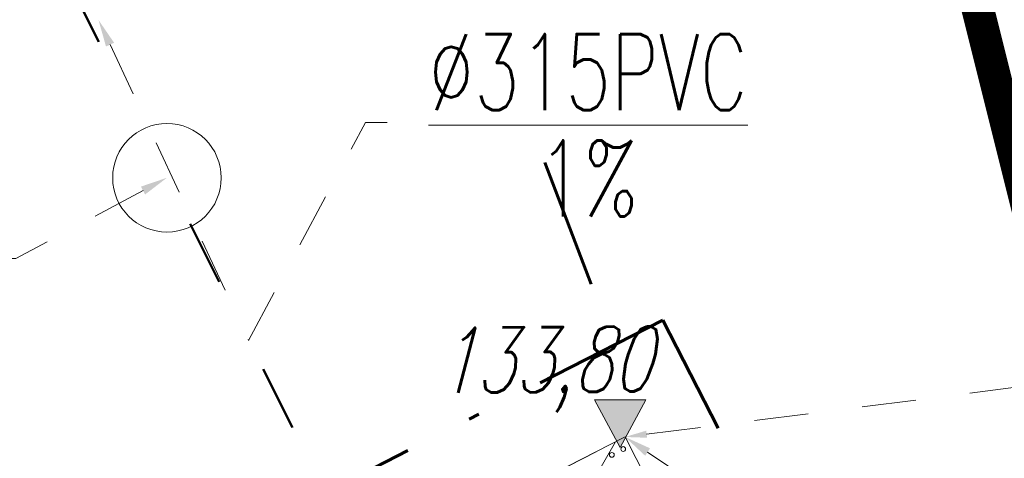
# Model space of a CAD drawing. Header units: metres. Extents: x 7472034 to 8440138, y 5890133 to 5961460.
# Tile 68 of 103: x 8439532 to 8439541, y 5890383 to 5890387. Entities that reach past the tile are written whole.
import ezdxf
from ezdxf import colors
from ezdxf.entities.mleader import LeaderData, LeaderLine
from ezdxf.math import Vec2, Vec3

# ---------------------------------------------------------------- set-up
doc = ezdxf.new("R2010")
doc.units = ezdxf.units.M
doc.header["$MEASUREMENT"] = 0
for name, pattern in [('$0$L218_500', [1, 0.5, -0.5]), ('ACAD_ISO03W100', [30, 12, -18]), ('BUW', [1.5, 1, -0.5]), ('CENTER', [2, 1.25, -0.25, 0.25, -0.25]), ('DASHDOT', [25.399999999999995, 12.7, -6.349999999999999, 0, -6.349999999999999]), ('DASHED', [19.049999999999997, 12.7, -6.349999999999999])]:
    doc.linetypes.add(name, pattern=pattern)
doc.layers.get('0').update_dxf_attribs({"linetype": 'CONTINUOUS', "lineweight": 5})
for name, color, linetype, lineweight in [('### rzędne', 172, 'CONTINUOUS', 5), ('___DR.warstwice', 7, 'CONTINUOUS', 5), ('__GRANICA', 5, 'ACAD_ISO03W100', 80), ('_IS.BLOK.KD.doziemne', 7, 'CONTINUOUS', 5), ('_IS.KD.B.rura', 124, 'ACAD_ISO03W100', 50), ('_IS.KD.B.studnia', 122, 'CONTINUOUS', 13), ('_IS.KD.opis.1', 138, 'CONTINUOUS', 18), ('_IS.KD.opis.2', 7, 'CONTINUOUS', 18), ('_IS.TCH.V.oddzialywanie', 30, 'DASHED', 60), ('_IS.TCH.V.opisik.1', 98, 'CONTINUOUS', 20), ('_IS.TCH.V.skrzynki.0', 101, 'CONTINUOUS', 20), ('_IS.TCH.V.skrzynki.1', 97, 'CONTINUOUS', 20), ('_IS.TCH.V.skrzynki.2', 93, 'CONTINUOUS', 20), ('a_opisy', 7, 'CONTINUOUS', 18), ('ZAG-OBRYS070', 7, 'CONTINUOUS', 70)]:
    doc.layers.add(name, color=color, linetype=linetype, lineweight=lineweight)
doc.styles.add('RS', font='Romans.shx', dxfattribs={"width": 0.7})
doc.styles.add('style2', font='romans.shx', dxfattribs={"width": 0.7, "oblique": 15})

# ---------------------------------------------------------------- blocks, each defined once
blk = doc.blocks.new('A$C57F34CC8')
at = {"layer": '__GRANICA', "color": 246, "lineweight": 60, "ltscale": 0.1}
blk.add_lwpolyline([(104.5474768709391, 61.49084398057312), (124.7534257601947, 8.664832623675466), (116.2782638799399, -2.598389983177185e-07), (87.50180485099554, 5.853071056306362), (75.53745610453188, 9.185393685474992), (65.1202681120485, 10.79332474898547), (52.65768154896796, 12.23814885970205), (35.11359243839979, 14.25579591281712), (31.17050394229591, 14.72508112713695), (-8.847564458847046e-07, 23.87893649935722)], dxfattribs=at)
blk = doc.blocks.new('*U25')
at = {"lineweight": 5}
for p, q in [((0, 23399.40002381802), (0, 22799.39999997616)), ((1200.000047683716, 23399.40002381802), (0, 23399.40002381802))]:
    blk.add_line(p, q, dxfattribs=at)
for centre, radius in [((90.93635795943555, 23333.40001189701), 21.7392778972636), ((90.93635795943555, 23215.40001189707), 21.73927789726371)]:
    blk.add_circle(centre, radius, dxfattribs=at)
blk = doc.blocks.new('23123')
at = {"layer": 'a_opisy', "linetype": '$0$L218_500'}
blk.add_hatch(color=250, dxfattribs=at).paths.add_polyline_path([(8443019.232991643, 5888878.045012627), (8443018.761079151, 5888878.045012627), (8443018.28916666, 5888878.045012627), (8443018.761079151, 5888877.16129482)])
at = {"layer": 'a_opisy', "color": 250, "linetype": 'CENTER'}
for points in [[(8443018.28916666, 5888878.045012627), (8443018.761079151, 5888878.045012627)], [(8443019.232991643, 5888878.045012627), (8443018.761079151, 5888877.16129482), (8443018.28916666, 5888878.045012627)], [(8443018.28916666, 5888878.045012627), (8443018.761079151, 5888877.16129482), (8443019.232991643, 5888878.045012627)], [(8443019.232991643, 5888878.045012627), (8443018.761079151, 5888878.045012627)]]:
    blk.add_lwpolyline(points, dxfattribs=at)
blk = doc.blocks.new('A$C2C426404')
at = {"layer": '### rzędne', "color": 0, "linetype": '$0$L218_500', "lineweight": 25, "xscale": 0.5, "yscale": 0.5, "zscale": 0.5}
blk.add_blockref('23123', (-4221410.844688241, -2944421.268205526, 7.079631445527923e-07), dxfattribs=at)
at = {"layer": '### rzędne', "color": 0, "linetype": 'CENTER', "lineweight": 25, "insert": (96.84092060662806, 18.41518224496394, 7.079631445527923e-07), "char_height": 0.6, "attachment_point": 1, "rotation": 0.43190741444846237, "style": 'style2'}
blk.add_mtext('133,80', dxfattribs=at)
blk = doc.blocks.new('JPII.KD_aktualizacja rzędnych_20.12.2024')
at = {"layer": '_IS.TCH.V.skrzynki.0', "lineweight": 13}
h = blk.add_hatch(dxfattribs=at)
h.set_pattern_fill('ANSI37', color=256, scale=10, angle=15)
h.set_pattern_definition([(59.99999999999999, (-62.26768374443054, 30.61646902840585), (-1.082531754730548, 0.625), []), (150, (-62.26768374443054, 30.61646902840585), (-0.6250000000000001, -1.082531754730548), [])])
h.paths.add_polyline_path([(8438679.881406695, 5890674.828945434), (8438677.694513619, 5890679.101824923), (8438656.86422629, 5890668.44072127), (8438659.051119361, 5890664.167841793)])
at = {"layer": '_IS.KD.B.rura', "ltscale": 0.05}
for p, q in [((8438672.577529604, 5890683.277927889, 7.079631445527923e-07), (8438673.25067257, 5890681.936789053, 7.079631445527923e-07)), ((8438673.687581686, 5890681.066310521, 7.079631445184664e-07), (8438675.29101892, 5890677.871697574, 7.079631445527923e-07))]:
    blk.add_line(p, q, dxfattribs=at)
at = {"layer": '_IS.KD.B.studnia', "ltscale": 0.1}
blk.add_circle((8438673.474964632, 5890681.489918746, 7.079631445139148e-07), 0.5, dxfattribs=at)
at = {"layer": '_IS.TCH.V.oddzialywanie', "color": 150, "linetype": 'DASHDOT', "ltscale": 0.1, "elevation": 7.079631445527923e-07}
blk.add_lwpolyline([(8438658.703454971, 5890663.091213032), (8438680.958035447, 5890674.481281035), (8438678.042178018, 5890680.178453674), (8438655.787597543, 5890668.78838567)], close=True, dxfattribs=at)
at = {"layer": '_IS.TCH.V.skrzynki.1', "linetype": 'ACAD_ISO03W100', "ltscale": 0.05, "elevation": 7.079631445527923e-07}
blk.add_lwpolyline([(8438677.694513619, 5890679.101824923), (8438679.881406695, 5890674.828945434), (8438659.051119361, 5890664.167841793), (8438656.86422629, 5890668.44072127), (8438677.694513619, 5890679.101824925)], dxfattribs=at)
at = {"layer": '_IS.TCH.V.skrzynki.2', "color": 124, "xscale": 0.001, "yscale": 0.001, "zscale": 0.001, "rotation": 297.1037209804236}
blk.add_blockref('*U25', (8438656.864760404, 5890668.440994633, 7.079631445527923e-07), dxfattribs=at)
at = {"layer": '_IS.KD.opis.1'}
ml = blk.add_multileader_mtext('Standard', dxfattribs=at)
ml.set_content('\\A1;{\\C132;D1\\H0.7x;\\C256;\\S133,75/132,14;}', color=256, style='RS')
ml.set_leader_properties()
ml.build(insert=Vec2(0, 0))
ml.multileader.update_dxf_attribs({"text_left_attachment_type": 2, "text_right_attachment_type": 2, "dogleg_length": 0.2, "arrow_head_size": 0.25})
ctx = ml.context
ctx.base_point, ctx.char_height, ctx.arrow_head_size, ctx.landing_gap_size, ctx.plane_origin = Vec3(8438666.947770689, 5890680.746235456), 1.2, 0.25, 0.3, Vec3(8438613.33174225, 5890661.120333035)
ctx.left_attachment, ctx.right_attachment, ctx.text_align_type = 2, 2, 1
notes = []
notes.append((ctx, [(1, (1, 1, 0), (8438672.083770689, 5890680.746235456), (-1, 0), 0.2, [(3, [(8438673.474699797, 5890681.490446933)], 0, [])])]))
ctx.mtext.insert, ctx.mtext.width, ctx.mtext.alignment, ctx.mtext.flow_direction = Vec3(8438669.415770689, 5890681.886235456), 9.34447490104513, 2, 5
at = {"layer": '_IS.KD.opis.2'}
ml = blk.add_multileader_mtext('Standard', dxfattribs=at)
ml.set_content('\\A1;{\\H0.7x;\\S%%C315PVC/1%;}', color=256, style='RS')
ml.set_leader_properties()
ml.build(insert=Vec2(0, 0))
ml.multileader.update_dxf_attribs({"text_left_attachment_type": 2, "text_right_attachment_type": 2, "dogleg_length": 0.2, "arrow_head_size": 0.25})
ctx = ml.context
ctx.base_point, ctx.char_height, ctx.arrow_head_size, ctx.landing_gap_size, ctx.plane_origin = Vec3(8438675.502021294, 5890681.998076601), 1, 0.25, 0.3, Vec3(8438626.45427624, 5890665.102945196)
ctx.left_attachment, ctx.right_attachment, ctx.text_align_type = 2, 2, 1
notes.append((ctx, [(0, (1, 1, 0), (8438675.302021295, 5890681.998076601), (1, 0), 0.2, [(0, [(8438672.844656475, 5890682.943551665), (8438674.226746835, 5890679.992103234)], 0, [])])]))
ctx.mtext.insert, ctx.mtext.width, ctx.mtext.alignment, ctx.mtext.flow_direction = Vec3(8438677.35368796, 5890682.814743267), 3.033132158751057, 2, 5
at = {"layer": '_IS.KD.opis.2', "color": 0}
ml = blk.add_multileader_mtext('Standard', dxfattribs=at)
ml.set_content('Y=8438677,6945\\PX=5890679,1018', style='RS')
ml.set_leader_properties()
ml.build(insert=Vec2(0, 0))
ml.multileader.update_dxf_attribs({"text_left_attachment_type": 2, "text_right_attachment_type": 2, "dogleg_length": 2.433335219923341, "arrow_head_size": 0.25})
ctx = ml.context
ctx.base_point, ctx.char_height, ctx.arrow_head_size, ctx.landing_gap_size, ctx.plane_origin = Vec3(8438683.86316592, 5890675.277949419, 7.079631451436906e-07), 0.75, 0.25, 0.3, Vec3(8438680.472744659, 5890673.80934226, 7.079631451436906e-07)
ctx.left_attachment, ctx.right_attachment, ctx.text_align_type = 2, 2, 1
notes.append((ctx, [(1, (1, 1, 0), (8438683.39664991, 5890675.277949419, 7.079631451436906e-07), (1, 0), 0.4665160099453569, [(0, [(8438677.694513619, 5890679.101824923, 7.079631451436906e-07)], 0, [])])]))
ctx.mtext.insert, ctx.mtext.width, ctx.mtext.alignment, ctx.mtext.flow_direction = Vec3(8438687.538165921, 5890676.349377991, 7.079631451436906e-07), 19.48609459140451, 2, 5
at = {"layer": '_IS.TCH.V.opisik.1', "lineweight": 18}
ml = blk.add_multileader_mtext('Standard', dxfattribs=at)
ml.set_content('\\pxsm1,qj;{\\H0.83333x;SP-separator koalescencyjnu z osadnikiem przepływ nominalny 40dm3/s\\Ppojemnośc osadnika 4,0m3}', color=256, style='RS')
ml.set_leader_properties()
ml.build(insert=Vec2(0, 0))
ml.multileader.update_dxf_attribs({"has_text_frame": 1, "text_right_attachment_type": 6, "dogleg_length": 0.2, "arrow_head_size": 0.6})
ctx = ml.context
ctx.base_point, ctx.char_height, ctx.arrow_head_size, ctx.landing_gap_size, ctx.plane_origin, ctx.plane_x_axis, ctx.plane_y_axis = Vec3(8438682.98729878, 5890684.336311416), 0.9, 0.6, 0.25, Vec3(8438759.939505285, 5890673.915345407), Vec3(0.9999999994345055, 3.363018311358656e-05), Vec3(-3.363018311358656e-05, 0.9999999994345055)
ctx.right_attachment = 6
notes.append((ctx, [(0, (1, 1, 0), (8438682.78729878, 5890684.33630469), (0.9999999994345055, 3.363018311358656e-05), 0.2, [(0, [(8438672.128944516, 5890684.171668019)], 0, [])])]))
ctx.mtext.insert, ctx.mtext.text_direction, ctx.mtext.rotation, ctx.mtext.width, ctx.mtext.line_spacing_factor, ctx.mtext.flow_direction = Vec3(8438683.237279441, 5890684.911319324), Vec3(0.9999999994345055, 3.363018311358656e-05), 3.363018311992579e-05, 17.77967808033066, 0.6666666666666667, 5
ml = blk.add_multileader_mtext('Standard', dxfattribs=at)
ml.set_content('\\A1;133,80', color=256, style='RS')
ml.set_leader_properties()
ml.build(insert=Vec2(0, 0))
ml.multileader.update_dxf_attribs({"text_right_attachment_type": 6, "dogleg_length": 0.2, "arrow_head_size": 0.2})
ctx = ml.context
ctx.base_point, ctx.char_height, ctx.arrow_head_size, ctx.landing_gap_size, ctx.plane_origin = Vec3(8438682.92259068, 5890679.74103722, 7.079631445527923e-07), 0.9, 0.2, 0.25, Vec3(8438625.21292398, 5890660.667134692, 7.079631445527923e-07)
ctx.right_attachment = 6
notes.append((ctx, [(0, (1, 1, 0), (8438682.722590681, 5890679.74103722, 7.079631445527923e-07), (1, 0), 0.2, [(3, [(8438677.694513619, 5890679.101824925, 7.079631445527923e-07)], 0, [])])]))
ctx.mtext.insert, ctx.mtext.width, ctx.mtext.line_spacing_factor, ctx.mtext.flow_direction = Vec3(8438683.17259068, 5890680.276751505, 7.079631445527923e-07), 3.033132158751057, 0.6666666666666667, 5
for ctx, leaders in notes:
    for number, flags, end, landing, length, lines in leaders:
        leader = LeaderData()
        leader.index, (leader.has_last_leader_line, leader.has_dogleg_vector, leader.attachment_direction) = number, flags
        leader.last_leader_point, leader.dogleg_vector, leader.dogleg_length = Vec3(end), Vec3(landing), length
        for number, points, colour, breaks in lines:
            line = LeaderLine()
            line.index, line.vertices, line.color, line.breaks = number, Vec3.list(points), colors.encode_raw_color(colour), breaks
            leader.lines.append(line)
        ctx.leaders.append(leader)

msp = doc.modelspace()

# ---------------------------------------------------------------- linework, layer by layer
at = {"layer": 'ZAG-OBRYS070', "color": 196, "linetype": 'BUW', "ltscale": 3, "const_width": 0.3, "flags": 128}
msp.add_lwpolyline([(8439542.761230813, 5890378.44277308), (8439518.201230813, 5890365.87277308), (8439498.318540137, 5890366.928954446), (8439486.18449514, 5890370.070575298), (8439475.080399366, 5890372.569959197), (8439442.183929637, 5890382.26561104), (8439442.183929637, 5890382.26561104), (8439442.183929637, 5890382.26561104), (8439482.631230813, 5890402.022773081), (8439495.031636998, 5890408.082453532), (8439507.432043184, 5890414.142133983), (8439507.432043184, 5890414.142133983), (8439525.871230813, 5890423.15277308), (8439532.321230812, 5890420.23277308), (8439542.761230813, 5890378.44277308)], close=True, dxfattribs=at)

# ---------------------------------------------------------------- block references
at = {"layer": '___DR.warstwice', "color": 0, "linetype": 'Continuous', "ltscale": 0.2}
msp.add_blockref('A$C2C426404', (8439438.733810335, 5890365.88383195), dxfattribs=at)
at = {"layer": '__GRANICA', "color": 1, "linetype": 'Continuous', "ltscale": 0.2}
msp.add_blockref('A$C57F34CC8', (8439413.808154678, 5890371.967410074), dxfattribs=at)
at = {"layer": '_IS.BLOK.KD.doziemne', "linetype": '$0$L218_500'}
msp.add_blockref('JPII.KD_aktualizacja rzędnych_20.12.2024', (859.6212462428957, -295.8072097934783), dxfattribs=at)

doc.saveas('drawing.dxf')
